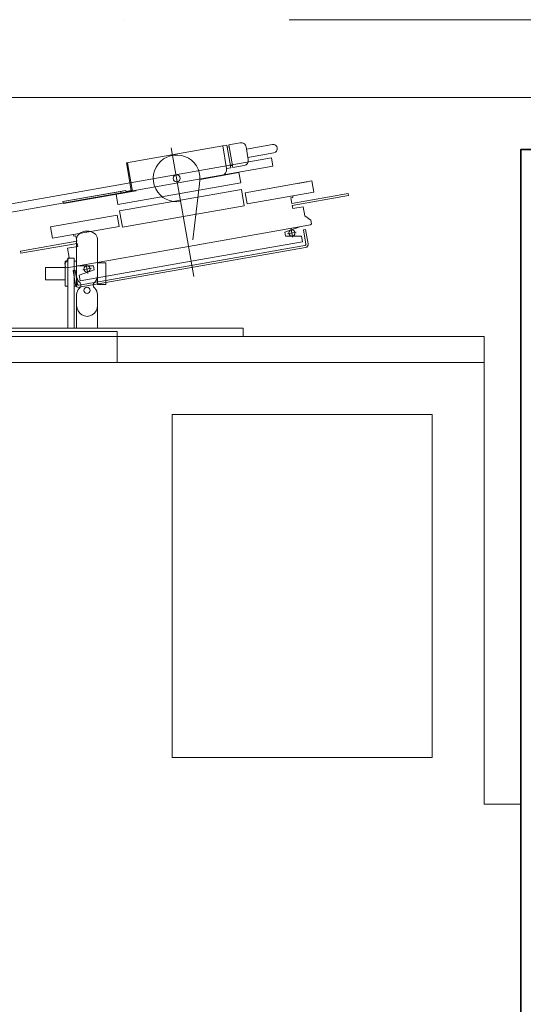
# Model space of a CAD drawing. Header units: millimetres. Extents: x 144573 to 336993, y 74252 to 247042.
# Tile 137 of 256: x 163010 to 163494, y 185508 to 186455. Entities that reach past the tile are written whole.
import ezdxf

# ---------------------------------------------------------------- set-up
doc = ezdxf.new("R2010")
doc.units = ezdxf.units.MM
doc.linetypes.add('ČERCHOVANÁ', pattern=[25.4, 12.7, -6.35, 0, -6.35])
for name, color, linetype, lineweight in [('NOVÁ TENKÁ', 255, 'Continuous', 0), ('OSY', 255, 'Continuous', 0), ('TEXT_35', 255, 'Continuous', 0), ('ŽB', 255, 'Continuous', 0)]:
    doc.layers.add(name, color=color, linetype=linetype, lineweight=lineweight)

# ---------------------------------------------------------------- blocks, each defined once
blk = doc.blocks.new('ev výtah')
at = {"layer": 'NOVÁ TENKÁ'}
for p, q in [((31110.44, 11297.41), (31110.44, 12972.41)), ((31085.44, 11297.41), (31085.44, 12947.41)), ((31085.44, 11650.41), (31085.44, 11876.41)), ((31115.44, 11876.41), (31115.44, 11650.41)), ((31118.44, 11529.41), (31118.44, 11861.91)), ((31222.74, 11793.98), (31274.45, 11500.7)), ((31230.62, 11795.37), (31282.33, 11502.09)), ((31164.94, 11719.41), (31176.94, 11719.41)), ((31164.94, 11700.41), (31164.94, 11719.41)), ((31176.94, 11700.41), (31176.94, 11719.41)), ((31118.44, 11697.91), (31185.94, 11697.91)), ((31158.94, 11700.41), (31182.94, 11700.41)), ((31158.94, 11697.91), (31158.94, 11700.41)), ((31182.94, 11697.91), (31182.94, 11700.41)), ((31185.94, 11697.91), (31185.94, 11691.91)), ((31118.44, 11691.91), (31185.94, 11691.91)), ((31118.44, 11689.41), (31150.99, 11689.41)), ((31158.94, 11691.91), (31158.94, 11689.41)), ((31168.88, 11689.41), (31158.94, 11689.41)), ((31164.94, 11688.37), (31164.94, 11689.41)), ((31179.94, 11689.41), (31168.88, 11689.41)), ((31182.94, 11689.41), (31179.94, 11689.41)), ((31182.94, 11691.91), (31182.94, 11689.41)), ((31204.68, 11689.41), (31182.94, 11689.41)), ((31150.99, 11669.41), (31118.44, 11669.41)), ((31168.41, 11669.41), (31160.43, 11669.41)), ((31160.43, 11669.41), (31160.43, 11661.41)), ((31164.94, 11669.41), (31164.94, 11670.45)), ((31179.94, 11669.41), (31168.88, 11669.41)), ((31181.45, 11669.41), (31179.94, 11669.41)), ((31204.68, 11669.41), (31181.45, 11669.41)), ((31181.45, 11669.41), (31181.45, 11661.41)), ((31181.45, 11661.41), (31160.43, 11661.41)), ((31115.44, 11650.41), (31085.44, 11650.41)), ((31110.44, 11529.41), (31118.44, 11529.41)), ((31282.33, 11502.09), (31274.45, 11500.7))]:
    blk.add_line(p, q, dxfattribs=at)
at = {"layer": 'NOVÁ TENKÁ', "ltscale": 0.25}
for p, q in [((31190.63, 11743.01), (31192.59, 11743.35)), ((31190.63, 11743.01), (31200.18, 11688.84)), ((31192.59, 11743.35), (31202.15, 11689.19)), ((31205.13, 11712.56), (31215.97, 11714.47)), ((31216.42, 11648.55), (31205.13, 11712.56)), ((31227.25, 11650.46), (31215.97, 11714.47)), ((31176.57, 11698.9), (31177.38, 11700.05)), ((31176.57, 11698.9), (31197.24, 11581.7)), ((31177.38, 11700.05), (31180.83, 11700.66)), ((31180.83, 11700.66), (31186.62, 11696.61)), ((31186.62, 11696.61), (31195.49, 11698.17)), ((31195.49, 11698.17), (31197.22, 11688.32)), ((31240.41, 11702.54), (31238.44, 11702.19)), ((31249.12, 11641.62), (31238.44, 11702.19)), ((31251.09, 11641.97), (31240.41, 11702.54)), ((31157.86, 11686.97), (31196.24, 11469.32)), ((31196.24, 11469.32), (31157.86, 11686.97)), ((31160.22, 11685.1), (31159.83, 11687.31)), ((31159.83, 11687.31), (31160.22, 11685.1)), ((31160.22, 11685.1), (31197.81, 11471.89)), ((31160.22, 11685.1), (31197.81, 11471.89)), ((31174.08, 11692.87), (31160.29, 11690.44)), ((31160.29, 11690.44), (31174.08, 11692.87)), ((31174.43, 11690.9), (31160.64, 11688.47)), ((31174.43, 11690.9), (31160.64, 11688.47)), ((31164.12, 11686.04), (31169.53, 11686.99)), ((31164.12, 11686.04), (31182.96, 11579.19)), ((31169.53, 11686.99), (31174.74, 11672.68)), ((31174.43, 11690.9), (31174.08, 11692.87)), ((31174.08, 11692.87), (31174.43, 11690.9)), ((31178.39, 11688.56), (31178.39, 11673.32)), ((31197.22, 11688.32), (31200.18, 11688.84)), ((31202.15, 11689.19), (31207.56, 11690.14)), ((31207.21, 11692.11), (31208.69, 11692.37)), ((31207.56, 11690.14), (31207.21, 11692.11)), ((31179.57, 11680.14), (31171.3, 11678.68)), ((31176.17, 11675.27), (31174.71, 11683.54)), ((31174.74, 11672.68), (31178.39, 11673.32)), ((31215.66, 11645.37), (31231.42, 11648.15)), ((31216.42, 11648.55), (31227.25, 11650.46)), ((31231.42, 11648.15), (31252.08, 11530.96)), ((31237.53, 11649.74), (31247.38, 11651.47)), ((31237.53, 11649.74), (31258.37, 11531.56)), ((31247.38, 11651.47), (31250.77, 11632.27)), ((31236.32, 11528.18), (31215.66, 11645.37)), ((31249.12, 11641.62), (31251.09, 11641.97)), ((31250.97, 11636.87), (31250.1, 11641.8)), ((31277.74, 11640.58), (31250.16, 11635.72)), ((31250.97, 11636.87), (31277.56, 11641.56)), ((31277.56, 11641.56), (31293.88, 11548.99)), ((31292.18, 11598.45), (31168.33, 11576.61)), ((31217.9, 11464.51), (31197.24, 11581.7)), ((31201.8, 11472.33), (31182.96, 11579.19)), ((31203.52, 11577.73), (31257.49, 11571.37)), ((31261.61, 11570.78), (31268.22, 11533.29)), ((31272.77, 11541.2), (31272.07, 11545.14)), ((31272.22, 11545.17), (31293.88, 11548.99)), ((31294.73, 11545.08), (31272.77, 11541.2)), ((31295.07, 11543.11), (31273.11, 11539.23)), ((31293.06, 11542.75), (31292.71, 11544.72)), ((31294.73, 11545.08), (31294.03, 11549.02)), ((31296.98, 11532.27), (31295.07, 11543.11)), ((31258.37, 11531.56), (31268.22, 11533.29)), ((31275.02, 11528.4), (31273.11, 11539.23)), ((31275.13, 11539.59), (31274.78, 11541.56)), ((31252.08, 11530.96), (31236.32, 11528.18)), ((31238.13, 11525.45), (31248.96, 11527.36)), ((31249.41, 11461.44), (31238.13, 11525.45)), ((31260.25, 11463.35), (31248.96, 11527.36)), ((31280.82, 11524.35), (31292.93, 11526.48)), ((31282.93, 11524.72), (31287.34, 11499.71)), ((31290.81, 11526.11), (31295.22, 11501.1)), ((31207.21, 11488.52), (31210.87, 11489.17)), ((31207.21, 11473.29), (31207.21, 11488.52)), ((31210.9, 11478.3), (31209.44, 11486.57)), ((31216.08, 11474.85), (31210.87, 11489.17)), ((31214.31, 11483.17), (31206.03, 11481.71)), ((31233.69, 11481.51), (31236.64, 11482.03)), ((31235.42, 11471.66), (31233.69, 11481.51)), ((31236.64, 11482.03), (31246.19, 11427.87)), ((31238.61, 11482.38), (31244.03, 11483.33)), ((31238.61, 11482.38), (31248.16, 11428.22)), ((31244.38, 11481.37), (31244.03, 11483.33)), ((31244.38, 11481.37), (31245.85, 11481.63)), ((31259.46, 11467.78), (31257.9, 11476.64)), ((31197.81, 11471.89), (31198.2, 11469.67)), ((31197.81, 11471.89), (31198.2, 11469.67)), ((31213.15, 11471.29), (31199.36, 11468.86)), ((31199.36, 11468.86), (31213.15, 11471.29)), ((31213.5, 11469.32), (31199.71, 11466.89)), ((31213.5, 11469.32), (31199.71, 11466.89)), ((31201.8, 11472.33), (31207.21, 11473.29)), ((31213.15, 11471.29), (31213.5, 11469.32)), ((31213.15, 11471.29), (31213.5, 11469.32)), ((31222.51, 11464.31), (31226.56, 11470.1)), ((31226.56, 11470.1), (31235.42, 11471.66)), ((31217.9, 11464.51), (31219.06, 11463.7)), ((31219.06, 11463.7), (31222.51, 11464.31)), ((31249.41, 11461.44), (31260.25, 11463.35)), ((31246.19, 11427.87), (31248.16, 11428.22))]:
    blk.add_line(p, q, dxfattribs=at)
for points in [[(31238.44, 11702.19), (31240.41, 11702.54), (31250.22, 11646.89), (31248.25, 11646.55), (31247.38, 11651.47)], [(31251.09, 11641.97), (31249.12, 11641.62), (31248.25, 11646.55), (31250.22, 11646.89)]]:
    blk.add_lwpolyline(points, close=True, dxfattribs=at)
at = {"layer": 'NOVÁ TENKÁ', "linetype": 'Continuous'}
blk.add_lwpolyline([(31035.44, 11347.41), (30705.44, 11347.41), (30705.44, 11597.41), (31035.44, 11597.41)], close=True, dxfattribs=at)
at = {"layer": 'NOVÁ TENKÁ'}
blk.add_lwpolyline([(31110.44, 11297.41), (30660.44, 11297.41), (30660.44, 11262.41)], dxfattribs=at)
at = {"layer": 'NOVÁ TENKÁ', "lineweight": 35}
blk.add_lwpolyline([(28830.44, 11262.41), (31290.44, 11262.41), (31290.44, 11212.41), (28830.44, 11212.41)], close=True, dxfattribs=at)
at = {"layer": 'NOVÁ TENKÁ'}
blk.add_circle((31154.93, 11679.41), 3, dxfattribs=at)
at = {"layer": 'NOVÁ TENKÁ', "ltscale": 0.25}
for centre, radius in [((31175.44, 11679.41), 3), ((31262.73, 11593.25), 3.4), ((31210.17, 11482.44), 3)]:
    blk.add_circle(centre, radius, dxfattribs=at)
at = {"layer": 'NOVÁ TENKÁ'}
for centre, radius, start, end in [((31150.99, 11681.41), 8, 41.81031, 90), ((31159.94, 11689.41), 4, 221.81031, 318.18969), ((31168.88, 11681.41), 8, 90, 138.18969), ((31150.99, 11677.41), 8, 270, 318.18969), ((31159.94, 11669.41), 4, 41.81031, 138.18969), ((31168.88, 11677.41), 8, 221.81031, 270)]:
    blk.add_arc(centre, radius, start, end, dxfattribs=at)
at = {"layer": 'NOVÁ TENKÁ', "ltscale": 0.25}
for centre, radius, start, end in [((31160.81, 11687.49), 3, 100, 190), ((31160.81, 11687.49), 3, 100, 190), ((31160.81, 11687.49), 1, 100, 190), ((31160.81, 11687.49), 1, 100, 190), ((31262.73, 11593.25), 22.5, 256.54231, 190), ((31271.18, 11551.08), 6, 190, 280), ((31279.95, 11529.27), 5, 190, 280), ((31292.06, 11531.41), 5, 280, 10), ((31291.28, 11500.4), 4, 190, 10), ((31199.19, 11469.84), 3, 190, 280), ((31199.19, 11469.84), 3, 190, 280), ((31199.19, 11469.84), 1, 190, 280), ((31199.19, 11469.84), 1, 190, 280)]:
    blk.add_arc(centre, radius, start, end, dxfattribs=at)
at = {"layer": 'NOVÁ TENKÁ'}
for centre, major_axis, ratio, start_param, end_param in [((31140.31, 11679.41), (-10.37, 0), 0.964205, 4.712389, 7.853982), ((31204.68, 11679.41), (0, 10), 0.72542, 3.141593, 6.283185)]:
    blk.add_ellipse(centre, major_axis=major_axis, ratio=ratio, start_param=start_param, end_param=end_param, dxfattribs=at)

msp = doc.modelspace()

# ---------------------------------------------------------------- linework, layer by layer
at = {"layer": 'OSY', "linetype": 'ČERCHOVANÁ', "ltscale": 25}
msp.add_line((173748.036, 186455.259), (146109.064, 186455.259), dxfattribs=at)
at = {"layer": 'ŽB'}
msp.add_line((161561.48, 186380.259), (163661.48, 186380.259), dxfattribs=at)

# ---------------------------------------------------------------- block references
at = {"layer": 'TEXT_35', "rotation": 90}
msp.add_blockref('ev výtah', (174753.887, 155039.82), dxfattribs=at)

doc.saveas('drawing.dxf')
